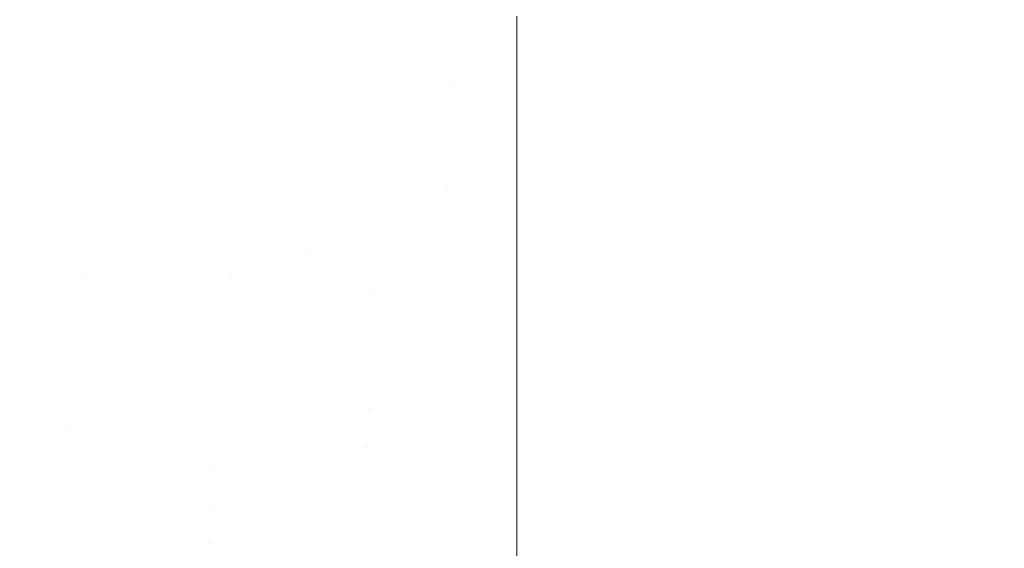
# Model space of a CAD drawing. Header units: centimetres. Extents: x -17.1 to 18.2, y 4.2 to 6.
# Tile 96 of 256: x -5.1382 to -5.0608, y 4.4084 to 4.4499. Entities that reach past the tile are written whole.
import ezdxf

# ---------------------------------------------------------------- set-up
doc = ezdxf.new("R2010")
doc.units = ezdxf.units.CM
doc.header["$LTSCALE"] = 2.54
doc.layers.add('Lucido design-1', color=7, linetype='Continuous')

# ---------------------------------------------------------------- blocks, each defined once
blk = doc.blocks.new('Gruppo-3-1')
at = {"color": 7, "linetype": 'Continuous', "lineweight": 9}
blk.add_3dface([(-17.020308, 5.900212, -2276.22217), (-17.020308, 4.300212, -2276.22217), (18.147234, 4.300212, -2276.22217), (18.147234, 5.900212, -2276.22217)], dxfattribs=at)
for points, invisible_edges in [([(-5.136079, 4.44807, -2277.013037), (-5.141209, 4.44991, -2277.013037), (-5.140771, 4.45251, -2277.011756), (-5.135695, 4.450688, -2277.011756)], 15), ([(-5.13532, 4.453251, -2277.010405), (-5.130244, 4.451678, -2277.010405), (-5.130567, 4.449099, -2277.011756), (-5.135695, 4.450688, -2277.011756)], 15), ([(-5.12486, 4.452874, -2277.008989), (-5.119755, 4.451784, -2277.008989), (-5.119966, 4.449239, -2277.010405), (-5.125124, 4.45034, -2277.010405)], 15), ([(-5.114778, 4.44838, -2277.010405), (-5.119966, 4.449239, -2277.010405), (-5.119755, 4.451784, -2277.008989), (-5.114619, 4.450934, -2277.008989)], 15), ([(-5.125394, 4.447747, -2277.011756), (-5.130567, 4.449099, -2277.011756), (-5.130244, 4.451678, -2277.010405), (-5.125124, 4.45034, -2277.010405)], 15), ([(-5.135695, 4.450688, -2277.011756), (-5.130567, 4.449099, -2277.011756), (-5.130897, 4.446464, -2277.013037), (-5.136079, 4.44807, -2277.013037)], 15), ([(-5.125124, 4.45034, -2277.010405), (-5.119966, 4.449239, -2277.010405), (-5.120183, 4.446635, -2277.011756), (-5.125394, 4.447747, -2277.011756)], 15), ([(-5.114619, 4.450934, -2277.008989), (-5.109461, 4.450324, -2277.008989), (-5.109568, 4.447764, -2277.010405), (-5.114778, 4.44838, -2277.010405)], 15), ([(-5.104341, 4.447394, -2277.010405), (-5.109568, 4.447764, -2277.010405), (-5.109461, 4.450324, -2277.008989), (-5.104288, 4.449958, -2277.008989)], 15), ([(-5.104288, 4.449958, -2277.008989), (-5.099108, 4.450212, -2277.008773), (-5.099108, 4.446387, -2277.010871), (-5.104341, 4.447394, -2277.010405)], 13), ([(-5.099108, 4.450212, -2277.008773), (6.226033, 4.450212, -2277.008773), (6.226033, 4.446387, -2277.010871), (-5.099108, 4.446387, -2277.010871)], 5), ([(-5.136471, 4.445398, -2277.014245), (-5.141655, 4.447258, -2277.014245), (-5.141209, 4.44991, -2277.013037), (-5.136079, 4.44807, -2277.013037)], 15), ([(-5.12567, 4.445097, -2277.013037), (-5.130897, 4.446464, -2277.013037), (-5.130567, 4.449099, -2277.011756), (-5.125394, 4.447747, -2277.011756)], 15), ([(-5.114941, 4.445767, -2277.011756), (-5.120183, 4.446635, -2277.011756), (-5.119966, 4.449239, -2277.010405), (-5.114778, 4.44838, -2277.010405)], 15), ([(-5.136079, 4.44807, -2277.013037), (-5.130897, 4.446464, -2277.013037), (-5.131234, 4.443775, -2277.014245), (-5.136471, 4.445398, -2277.014245)], 15), ([(-5.114778, 4.44838, -2277.010405), (-5.109568, 4.447764, -2277.010405), (-5.109676, 4.445145, -2277.011756), (-5.114941, 4.445767, -2277.011756)], 15), ([(-5.13687, 4.442675, -2277.015378), (-5.142109, 4.444555, -2277.015378), (-5.141655, 4.447258, -2277.014245), (-5.136471, 4.445398, -2277.014245)], 15), ([(-5.125394, 4.447747, -2277.011756), (-5.120183, 4.446635, -2277.011756), (-5.120404, 4.443974, -2277.013037), (-5.12567, 4.445097, -2277.013037)], 15), ([(-5.104396, 4.444771, -2277.011756), (-5.109676, 4.445145, -2277.011756), (-5.109568, 4.447764, -2277.010405), (-5.104341, 4.447394, -2277.010405)], 15), ([(-5.104341, 4.447394, -2277.010405), (-5.099108, 4.446387, -2277.010871), (-5.104396, 4.444771, -2277.011756)], 11), ([(-5.125951, 4.442394, -2277.014245), (-5.131234, 4.443775, -2277.014245), (-5.130897, 4.446464, -2277.013037), (-5.12567, 4.445097, -2277.013037)], 15), ([(-5.115107, 4.443096, -2277.013037), (-5.120404, 4.443974, -2277.013037), (-5.120183, 4.446635, -2277.011756), (-5.114941, 4.445767, -2277.011756)], 15), ([(-5.104396, 4.444771, -2277.011756), (-5.099108, 4.446387, -2277.010871), (-5.099108, 4.442474, -2277.012801)], 9), ([(-5.099108, 4.446387, -2277.010871), (6.226033, 4.446387, -2277.010871), (6.226033, 4.442474, -2277.012801), (-5.099108, 4.442474, -2277.012801)], 5), ([(-5.114941, 4.445767, -2277.011756), (-5.109676, 4.445145, -2277.011756), (-5.109787, 4.442468, -2277.013037), (-5.115107, 4.443096, -2277.013037)], 15), ([(-5.136471, 4.445398, -2277.014245), (-5.131234, 4.443775, -2277.014245), (-5.131578, 4.441035, -2277.015378), (-5.13687, 4.442675, -2277.015378)], 15), ([(-5.12567, 4.445097, -2277.013037), (-5.120404, 4.443974, -2277.013037), (-5.12063, 4.441258, -2277.014245), (-5.125951, 4.442394, -2277.014245)], 15), ([(-5.104451, 4.44209, -2277.013037), (-5.109787, 4.442468, -2277.013037), (-5.109676, 4.445145, -2277.011756), (-5.104396, 4.444771, -2277.011756)], 15), ([(-5.099108, 4.442474, -2277.012801), (-5.104451, 4.44209, -2277.013037), (-5.104396, 4.444771, -2277.011756)], 11), ([(-5.137277, 4.439904, -2277.016431), (-5.142572, 4.441804, -2277.016431), (-5.142109, 4.444555, -2277.015378), (-5.13687, 4.442675, -2277.015378)], 15), ([(-5.115277, 4.440372, -2277.014245), (-5.12063, 4.441258, -2277.014245), (-5.120404, 4.443974, -2277.013037), (-5.115107, 4.443096, -2277.013037)], 15), ([(-5.126238, 4.439639, -2277.015378), (-5.131578, 4.441035, -2277.015378), (-5.131234, 4.443775, -2277.014245), (-5.125951, 4.442394, -2277.014245)], 15), ([(-5.13687, 4.442675, -2277.015378), (-5.131578, 4.441035, -2277.015378), (-5.131927, 4.438246, -2277.016431), (-5.137277, 4.439904, -2277.016431)], 15), ([(-5.115107, 4.443096, -2277.013037), (-5.109787, 4.442468, -2277.013037), (-5.1099, 4.439736, -2277.014245), (-5.115277, 4.440372, -2277.014245)], 15), ([(-5.104508, 4.439355, -2277.014245), (-5.1099, 4.439736, -2277.014245), (-5.109787, 4.442468, -2277.013037), (-5.104451, 4.44209, -2277.013037)], 15), ([(-5.104451, 4.44209, -2277.013037), (-5.099108, 4.442474, -2277.012801), (-5.099108, 4.43848, -2277.014558), (-5.104508, 4.439355, -2277.014245)], 13), ([(-5.099108, 4.442474, -2277.012801), (6.226033, 4.442474, -2277.012801), (6.226033, 4.43848, -2277.014558), (-5.099108, 4.43848, -2277.014558)], 5), ([(-5.137689, 4.437089, -2277.017404), (-5.143042, 4.439009, -2277.017404), (-5.142572, 4.441804, -2277.016431), (-5.137277, 4.439904, -2277.016431)], 15), ([(-5.125951, 4.442394, -2277.014245), (-5.12063, 4.441258, -2277.014245), (-5.12086, 4.438491, -2277.015378), (-5.126238, 4.439639, -2277.015378)], 15), ([(-5.12653, 4.436835, -2277.016431), (-5.131927, 4.438246, -2277.016431), (-5.131578, 4.441035, -2277.015378), (-5.126238, 4.439639, -2277.015378)], 15), ([(-5.115449, 4.437595, -2277.015378), (-5.12086, 4.438491, -2277.015378), (-5.12063, 4.441258, -2277.014245), (-5.115277, 4.440372, -2277.014245)], 15), ([(-5.115277, 4.440372, -2277.014245), (-5.1099, 4.439736, -2277.014245), (-5.110015, 4.436953, -2277.015378), (-5.115449, 4.437595, -2277.015378)], 15), ([(-5.137277, 4.439904, -2277.016431), (-5.131927, 4.438246, -2277.016431), (-5.132282, 4.435413, -2277.017404), (-5.137689, 4.437089, -2277.017404)], 15), ([(-5.126238, 4.439639, -2277.015378), (-5.12086, 4.438491, -2277.015378), (-5.121094, 4.435675, -2277.016431), (-5.12653, 4.436835, -2277.016431)], 15), ([(-5.104566, 4.436567, -2277.015378), (-5.110015, 4.436953, -2277.015378), (-5.1099, 4.439736, -2277.014245), (-5.104508, 4.439355, -2277.014245)], 15), ([(-5.104566, 4.436567, -2277.015378), (-5.104508, 4.439355, -2277.014245), (-5.099108, 4.43848, -2277.014558)], 11), ([(-5.138108, 4.434232, -2277.018292), (-5.143519, 4.436174, -2277.018292), (-5.143042, 4.439009, -2277.017404), (-5.137689, 4.437089, -2277.017404)], 15), ([(-5.126827, 4.433987, -2277.017404), (-5.132282, 4.435413, -2277.017404), (-5.131927, 4.438246, -2277.016431), (-5.12653, 4.436835, -2277.016431)], 15), ([(-5.115625, 4.43477, -2277.016431), (-5.121094, 4.435675, -2277.016431), (-5.12086, 4.438491, -2277.015378), (-5.115449, 4.437595, -2277.015378)], 15), ([(-5.099108, 4.43848, -2277.014558), (-5.099108, 4.434414, -2277.016139), (-5.104566, 4.436567, -2277.015378)], 10), ([(-5.099108, 4.43848, -2277.014558), (6.226033, 4.43848, -2277.014558), (6.226033, 4.434414, -2277.016139), (-5.099108, 4.434414, -2277.016139)], 5), ([(-5.137689, 4.437089, -2277.017404), (-5.132282, 4.435413, -2277.017404), (-5.132642, 4.432539, -2277.018292), (-5.138108, 4.434232, -2277.018292)], 15), ([(-5.115449, 4.437595, -2277.015378), (-5.110015, 4.436953, -2277.015378), (-5.110133, 4.434121, -2277.016431), (-5.115625, 4.43477, -2277.016431)], 15), ([(-5.12653, 4.436835, -2277.016431), (-5.121094, 4.435675, -2277.016431), (-5.121331, 4.432814, -2277.017404), (-5.126827, 4.433987, -2277.017404)], 15), ([(-5.104624, 4.433731, -2277.016431), (-5.110133, 4.434121, -2277.016431), (-5.110015, 4.436953, -2277.015378), (-5.104566, 4.436567, -2277.015378)], 15), ([(-5.104624, 4.433731, -2277.016431), (-5.104566, 4.436567, -2277.015378), (-5.099108, 4.434414, -2277.016139)], 11), ([(-5.144002, 4.433301, -2277.019093), (-5.143519, 4.436174, -2277.018292), (-5.138108, 4.434232, -2277.018292)], 11), ([(-5.115804, 4.431899, -2277.017404), (-5.121331, 4.432814, -2277.017404), (-5.121094, 4.435675, -2277.016431), (-5.115625, 4.43477, -2277.016431)], 15), ([(-5.132642, 4.432539, -2277.018292), (-5.132282, 4.435413, -2277.017404), (-5.126827, 4.433987, -2277.017404)], 11), ([(-5.115625, 4.43477, -2277.016431), (-5.110133, 4.434121, -2277.016431), (-5.110252, 4.431243, -2277.017404), (-5.115804, 4.431899, -2277.017404)], 15), ([(-5.133007, 4.429626, -2277.019093), (-5.144002, 4.433301, -2277.019093), (-5.138108, 4.434232, -2277.018292)], 11), ([(-5.138108, 4.434232, -2277.018292), (-5.132642, 4.432539, -2277.018292), (-5.133007, 4.429626, -2277.019093)], 11), ([(-5.121573, 4.429912, -2277.018292), (-5.132642, 4.432539, -2277.018292), (-5.126827, 4.433987, -2277.017404)], 11), ([(-5.126827, 4.433987, -2277.017404), (-5.121331, 4.432814, -2277.017404), (-5.121573, 4.429912, -2277.018292)], 11), ([(-5.110252, 4.431243, -2277.017404), (-5.110133, 4.434121, -2277.016431), (-5.104624, 4.433731, -2277.016431)], 11), ([(-5.099108, 4.434414, -2277.016139), (-5.099108, 4.433596, -2277.016417), (-5.104624, 4.433731, -2277.016431)], 10), ([(-5.099108, 4.433596, -2277.016417), (-5.099108, 4.434414, -2277.016139), (6.226033, 4.434414, -2277.016139), (6.226033, 4.433596, -2277.016417)], 10), ([(-5.144491, 4.430394, -2277.019806), (-5.144002, 4.433301, -2277.019093), (-5.133007, 4.429626, -2277.019093), (-5.133376, 4.426679, -2277.019806)], 15), ([(-5.099108, 4.430714, -2277.017395), (-5.110252, 4.431243, -2277.017404), (-5.104624, 4.433731, -2277.016431)], 11), ([(-5.104624, 4.433731, -2277.016431), (-5.099108, 4.433596, -2277.016417), (-5.099108, 4.430714, -2277.017395)], 9), ([(6.226033, 4.433596, -2277.016417), (6.226033, 4.430714, -2277.017395), (-5.099108, 4.430714, -2277.017395), (-5.099108, 4.433596, -2277.016417)], 10), ([(-5.121573, 4.429912, -2277.018292), (-5.121817, 4.42697, -2277.019093), (-5.133007, 4.429626, -2277.019093), (-5.132642, 4.432539, -2277.018292)], 15), ([(-5.121573, 4.429912, -2277.018292), (-5.121331, 4.432814, -2277.017404), (-5.115804, 4.431899, -2277.017404)], 11), ([(-5.110373, 4.428323, -2277.018292), (-5.121573, 4.429912, -2277.018292), (-5.115804, 4.431899, -2277.017404)], 11), ([(-5.115804, 4.431899, -2277.017404), (-5.110252, 4.431243, -2277.017404), (-5.110373, 4.428323, -2277.018292)], 11), ([(-5.110373, 4.428323, -2277.018292), (-5.110252, 4.431243, -2277.017404), (-5.099108, 4.430283, -2277.017542)], 11), ([(-5.110252, 4.431243, -2277.017404), (-5.099108, 4.430714, -2277.017395), (-5.099108, 4.430283, -2277.017542)], 9), ([(-5.133376, 4.426679, -2277.019806), (-5.133749, 4.423702, -2277.020427), (-5.144985, 4.427458, -2277.020427), (-5.144491, 4.430394, -2277.019806)], 15), ([(-5.099108, 4.430283, -2277.017542), (-5.099108, 4.426094, -2277.018763), (-5.110373, 4.428323, -2277.018292)], 10), ([(6.226033, 4.430714, -2277.017395), (6.226033, 4.430283, -2277.017542), (-5.099108, 4.430283, -2277.017542), (-5.099108, 4.430714, -2277.017395)], 10), ([(-5.099108, 4.430283, -2277.017542), (6.226033, 4.430283, -2277.017542), (6.226033, 4.426094, -2277.018763), (-5.099108, 4.426094, -2277.018763)], 5), ([(-5.133376, 4.426679, -2277.019806), (-5.133007, 4.429626, -2277.019093), (-5.121817, 4.42697, -2277.019093), (-5.122064, 4.423995, -2277.019806)], 15), ([(-5.110373, 4.428323, -2277.018292), (-5.110496, 4.425365, -2277.019093), (-5.121817, 4.42697, -2277.019093), (-5.121573, 4.429912, -2277.018292)], 15), ([(-5.099108, 4.426094, -2277.018763), (-5.110496, 4.425365, -2277.019093), (-5.110373, 4.428323, -2277.018292)], 11), ([(-5.134125, 4.420699, -2277.020957), (-5.145483, 4.424495, -2277.020957), (-5.144985, 4.427458, -2277.020427), (-5.133749, 4.423702, -2277.020427)], 15), ([(-5.122064, 4.423995, -2277.019806), (-5.121817, 4.42697, -2277.019093), (-5.110496, 4.425365, -2277.019093), (-5.11062, 4.422372, -2277.019806)], 15), ([(-5.122064, 4.423995, -2277.019806), (-5.122314, 4.420989, -2277.020427), (-5.133749, 4.423702, -2277.020427), (-5.133376, 4.426679, -2277.019806)], 15), ([(-5.110496, 4.425365, -2277.019093), (-5.099108, 4.426094, -2277.018763), (-5.099108, 4.421856, -2277.0198)], 9), ([(-5.099108, 4.426094, -2277.018763), (6.226033, 4.426094, -2277.018763), (6.226033, 4.421856, -2277.0198), (-5.099108, 4.421856, -2277.0198)], 5), ([(-5.099108, 4.421856, -2277.0198), (-5.11062, 4.422372, -2277.019806), (-5.110496, 4.425365, -2277.019093)], 11), ([(-5.134504, 4.417674, -2277.021392), (-5.145985, 4.421511, -2277.021392), (-5.145483, 4.424495, -2277.020957), (-5.134125, 4.420699, -2277.020957)], 15), ([(-5.11062, 4.422372, -2277.019806), (-5.110745, 4.419348, -2277.020427), (-5.122314, 4.420989, -2277.020427), (-5.122064, 4.423995, -2277.019806)], 15), ([(-5.133749, 4.423702, -2277.020427), (-5.122314, 4.420989, -2277.020427), (-5.122566, 4.417956, -2277.020957), (-5.134125, 4.420699, -2277.020957)], 15), ([(-5.110745, 4.419348, -2277.020427), (-5.11062, 4.422372, -2277.019806), (-5.099108, 4.421856, -2277.0198)], 11), ([(-5.14649, 4.418509, -2277.021731), (-5.145985, 4.421511, -2277.021392), (-5.134504, 4.417674, -2277.021392)], 11), ([(-5.099108, 4.421856, -2277.0198), (-5.099108, 4.417577, -2277.020651), (-5.110745, 4.419348, -2277.020427)], 10), ([(-5.099108, 4.421856, -2277.0198), (6.226033, 4.421856, -2277.0198), (6.226033, 4.417577, -2277.020651), (-5.099108, 4.417577, -2277.020651)], 5), ([(-5.110871, 4.416297, -2277.020957), (-5.122566, 4.417956, -2277.020957), (-5.122314, 4.420989, -2277.020427), (-5.110745, 4.419348, -2277.020427)], 15), ([(-5.134125, 4.420699, -2277.020957), (-5.122566, 4.417956, -2277.020957), (-5.12282, 4.414901, -2277.021392), (-5.134504, 4.417674, -2277.021392)], 15), ([(-5.110871, 4.416297, -2277.020957), (-5.110745, 4.419348, -2277.020427), (-5.099108, 4.417577, -2277.020651)], 11), ([(-5.123076, 4.411828, -2277.021731), (-5.123332, 4.408742, -2277.021975), (-5.146997, 4.415495, -2277.021975), (-5.14649, 4.418509, -2277.021731)], 15), ([(-5.123076, 4.411828, -2277.021731), (-5.14649, 4.418509, -2277.021731), (-5.134504, 4.417674, -2277.021392)], 11), ([(-5.134504, 4.417674, -2277.021392), (-5.12282, 4.414901, -2277.021392), (-5.123076, 4.411828, -2277.021731)], 11), ([(-5.12282, 4.414901, -2277.021392), (-5.122566, 4.417956, -2277.020957), (-5.110871, 4.416297, -2277.020957)], 11), ([(-5.099108, 4.417577, -2277.020651), (-5.099108, 4.415739, -2277.020934), (-5.110871, 4.416297, -2277.020957)], 10), ([(6.226033, 4.417577, -2277.020651), (6.226033, 4.413265, -2277.021314), (-5.099108, 4.413265, -2277.021314), (-5.099108, 4.415739, -2277.020934)], 10), ([(-5.099108, 4.415739, -2277.020934), (-5.099108, 4.417577, -2277.020651), (6.226033, 4.417577, -2277.020651)], 10), ([(-5.099108, 4.413265, -2277.021314), (-5.12282, 4.414901, -2277.021392), (-5.110871, 4.416297, -2277.020957)], 11), ([(-5.110871, 4.416297, -2277.020957), (-5.099108, 4.415739, -2277.020934), (-5.099108, 4.413265, -2277.021314)], 9), ([(-5.147506, 4.412471, -2277.022121), (-5.146997, 4.415495, -2277.021975), (-5.123332, 4.408742, -2277.021975), (-5.123589, 4.405647, -2277.022121)], 15), ([(-5.123076, 4.411828, -2277.021731), (-5.12282, 4.414901, -2277.021392), (-5.099108, 4.412662, -2277.02138), (-5.099108, 4.408928, -2277.021789)], 11), ([(-5.099108, 4.413265, -2277.021314), (-5.099108, 4.412662, -2277.02138), (-5.12282, 4.414901, -2277.021392)], 10), ([(-5.099108, 4.412662, -2277.02138), (-5.099108, 4.413265, -2277.021314), (6.226033, 4.413265, -2277.021314), (6.226033, 4.412662, -2277.02138)], 10), ([(-5.147506, 4.412471, -2277.022121), (-5.123589, 4.405647, -2277.022121), (-5.132803, 4.404558, -2277.02217), (-5.138424, 4.406144, -2277.02217)], 11), ([(6.226033, 4.412662, -2277.02138), (6.226033, 4.409565, -2277.02172), (-5.099108, 4.408928, -2277.021789), (-5.099108, 4.412662, -2277.02138)], 10), ([(-5.123332, 4.408742, -2277.021975), (-5.123076, 4.411828, -2277.021731), (-5.099108, 4.408928, -2277.021789)], 11), ([(6.226033, 4.409565, -2277.02172), (6.226033, 4.408928, -2277.021789), (-5.099108, 4.408928, -2277.021789)], 10), ([(-5.123589, 4.405647, -2277.022121), (-5.123332, 4.408742, -2277.021975), (-5.099108, 4.404574, -2277.022075)], 11), ([(-5.099108, 4.408928, -2277.021789), (-5.099108, 4.404574, -2277.022075), (-5.123332, 4.408742, -2277.021975)], 10), ([(-5.099108, 4.408928, -2277.021789), (6.226033, 4.408928, -2277.021789), (6.226033, 4.404574, -2277.022075), (-5.099108, 4.404574, -2277.022075)], 5)]:
    blk.add_3dface(points, dxfattribs=dict(at, invisible_edges=invisible_edges))
blk = doc.blocks.new('Gruppo-4-1')
at = {"color": 7}
blk.add_blockref('Gruppo-3-1', (0, 0), dxfattribs=at)

msp = doc.modelspace()

# ---------------------------------------------------------------- block references
at = {"layer": 'Lucido design-1', "color": 7}
msp.add_blockref('Gruppo-4-1', (0, 0), dxfattribs=at)

doc.saveas('drawing.dxf')
